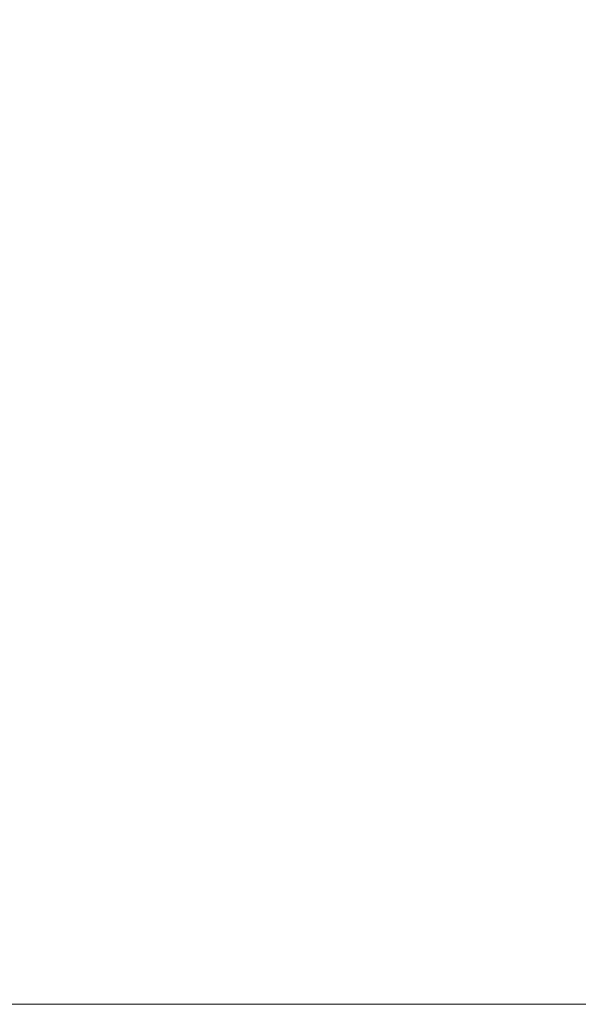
# Model space of a CAD drawing. Header units: centimetres. Extents: x -25.9 to 27.4, y -28.2 to -26.4.
# Tile 190 of 199: x 27.29148 to 27.30003, y -26.46 to -26.44494. Entities that reach past the tile are written whole.
import ezdxf

# ---------------------------------------------------------------- set-up
doc = ezdxf.new("R2010")
doc.units = ezdxf.units.CM
doc.header["$LTSCALE"] = 2.54
doc.layers.add('Lucido design-1', color=7, linetype='Continuous')

# ---------------------------------------------------------------- blocks, each defined once
blk = doc.blocks.new('Gruppo-4-1')
at = {"color": 7, "linetype": 'Continuous', "lineweight": 9}
for points, invisible_edges in [([(27.291017, -26.444191, 540.516815), (27.29167, -26.445037, 540.516815), (27.294985, -26.442585, 540.515649), (27.294225, -26.441601, 540.515649)], 15), ([(27.295221, -26.442411, 539.724508), (27.295946, -26.443436, 539.724508), (27.292742, -26.445601, 539.723396), (27.292112, -26.44471, 539.723396)], 15), ([(27.296377, -26.444645, 540.515649), (27.297006, -26.445717, 540.515649), (27.300553, -26.443736, 540.514309), (27.299837, -26.442515, 540.514309)], 15), ([(27.299882, -26.442486, 539.725777), (27.3006, -26.443709, 539.725777), (27.297262, -26.445574, 539.724508), (27.296627, -26.444491, 539.724508)], 15), ([(27.29167, -26.445037, 540.516815), (27.292287, -26.445909, 540.516815), (27.295703, -26.4436, 540.515649), (27.294985, -26.442585, 540.515649)], 15), ([(27.295946, -26.443436, 539.724508), (27.296627, -26.444491, 539.724508), (27.293334, -26.446518, 539.723396), (27.292742, -26.445601, 539.723396)], 15), ([(27.292287, -26.445909, 540.516815), (27.292867, -26.446806, 540.516815), (27.296377, -26.444645, 540.515649), (27.295703, -26.4436, 540.515649)], 15), ([(27.297006, -26.445717, 540.515649), (27.29759, -26.446815, 540.515649), (27.301217, -26.444986, 540.514309), (27.300553, -26.443736, 540.514309)], 15), ([(27.3006, -26.443709, 539.725777), (27.301265, -26.444962, 539.725777), (27.297851, -26.446683, 539.724508), (27.297262, -26.445574, 539.724508)], 15), ([(27.291445, -26.443846, 539.723396), (27.292112, -26.44471, 539.723396), (27.288974, -26.447031, 539.722441), (27.288408, -26.446298, 539.722441)], 15), ([(27.287769, -26.446814, 540.517806), (27.288314, -26.447519, 540.517806), (27.29167, -26.445037, 540.516815), (27.291017, -26.444191, 540.516815)], 15), ([(27.296627, -26.444491, 539.724508), (27.297262, -26.445574, 539.724508), (27.293887, -26.44746, 539.723396), (27.293334, -26.446518, 539.723396)], 15), ([(27.292867, -26.446806, 540.516815), (27.293407, -26.447728, 540.516815), (27.297006, -26.445717, 540.515649), (27.296377, -26.444645, 540.515649)], 15), ([(27.292112, -26.44471, 539.723396), (27.292742, -26.445601, 539.723396), (27.289508, -26.447787, 539.722441), (27.288974, -26.447031, 539.722441)], 15), ([(27.301265, -26.444962, 539.725777), (27.301877, -26.446241, 539.725777), (27.298393, -26.447816, 539.724508), (27.297851, -26.446683, 539.724508)], 15), ([(27.288314, -26.447519, 540.517806), (27.288828, -26.448247, 540.517806), (27.292287, -26.445909, 540.516815), (27.29167, -26.445037, 540.516815)], 15), ([(27.29759, -26.446815, 540.515649), (27.298126, -26.447937, 540.515649), (27.301828, -26.446263, 540.514309), (27.301217, -26.444986, 540.514309)], 15), ([(27.292742, -26.445601, 539.723396), (27.293334, -26.446518, 539.723396), (27.29001, -26.448565, 539.722441), (27.289508, -26.447787, 539.722441)], 15), ([(27.297262, -26.445574, 539.724508), (27.297851, -26.446683, 539.724508), (27.294399, -26.448424, 539.723396), (27.293887, -26.44746, 539.723396)], 15), ([(27.293407, -26.447728, 540.516815), (27.293908, -26.448671, 540.516815), (27.29759, -26.446815, 540.515649), (27.297006, -26.445717, 540.515649)], 15), ([(27.288828, -26.448247, 540.517806), (27.289311, -26.448995, 540.517806), (27.292867, -26.446806, 540.516815), (27.292287, -26.445909, 540.516815)], 15), ([(27.298126, -26.447937, 540.515649), (27.298613, -26.44908, 540.515649), (27.302383, -26.447565, 540.514309), (27.301828, -26.446263, 540.514309)], 15), ([(27.301877, -26.446241, 539.725777), (27.302433, -26.447545, 539.725777), (27.298886, -26.448971, 539.724508), (27.298393, -26.447816, 539.724508)], 15), ([(27.293334, -26.446518, 539.723396), (27.293887, -26.44746, 539.723396), (27.290479, -26.449363, 539.722441), (27.29001, -26.448565, 539.722441)], 15), ([(27.297851, -26.446683, 539.724508), (27.298393, -26.447816, 539.724508), (27.294869, -26.449409, 539.723396), (27.294399, -26.448424, 539.723396)], 15), ([(27.289311, -26.448995, 540.517806), (27.289762, -26.449764, 540.517806), (27.293407, -26.447728, 540.516815), (27.292867, -26.446806, 540.516815)], 15), ([(27.293908, -26.448671, 540.516815), (27.294369, -26.449635, 540.516815), (27.298126, -26.447937, 540.515649), (27.29759, -26.446815, 540.515649)], 15), ([(27.293887, -26.44746, 539.723396), (27.294399, -26.448424, 539.723396), (27.290913, -26.450181, 539.722441), (27.290479, -26.449363, 539.722441)], 15), ([(27.298613, -26.44908, 540.515649), (27.299052, -26.450243, 540.515649), (27.302883, -26.44889, 540.514309), (27.302383, -26.447565, 540.514309)], 15), ([(27.302433, -26.447545, 539.725777), (27.302934, -26.448872, 539.725777), (27.299329, -26.450146, 539.724508), (27.298886, -26.448971, 539.724508)], 15), ([(27.289762, -26.449764, 540.517806), (27.29018, -26.450551, 540.517806), (27.293908, -26.448671, 540.516815), (27.293407, -26.447728, 540.516815)], 15), ([(27.298393, -26.447816, 539.724508), (27.298886, -26.448971, 539.724508), (27.295298, -26.450413, 539.723396), (27.294869, -26.449409, 539.723396)], 15), ([(27.294369, -26.449635, 540.516815), (27.294788, -26.450617, 540.516815), (27.298613, -26.44908, 540.515649), (27.298126, -26.447937, 540.515649)], 15), ([(27.294399, -26.448424, 539.723396), (27.294869, -26.449409, 539.723396), (27.291313, -26.451016, 539.722441), (27.290913, -26.450181, 539.722441)], 15), ([(27.29018, -26.450551, 540.517806), (27.290564, -26.451355, 540.517806), (27.294369, -26.449635, 540.516815), (27.293908, -26.448671, 540.516815)], 15), ([(27.302934, -26.448872, 539.725777), (27.303378, -26.450219, 539.725777), (27.299722, -26.451338, 539.724508), (27.299329, -26.450146, 539.724508)], 15), ([(27.298886, -26.448971, 539.724508), (27.299329, -26.450146, 539.724508), (27.295683, -26.451434, 539.723396), (27.295298, -26.450413, 539.723396)], 15), ([(27.299052, -26.450243, 540.515649), (27.299442, -26.451424, 540.515649), (27.303326, -26.450234, 540.514309), (27.302883, -26.44889, 540.514309)], 15), ([(27.294788, -26.450617, 540.516815), (27.295165, -26.451617, 540.516815), (27.299052, -26.450243, 540.515649), (27.298613, -26.44908, 540.515649)], 15), ([(27.294869, -26.449409, 539.723396), (27.295298, -26.450413, 539.723396), (27.291676, -26.451868, 539.722441), (27.291313, -26.451016, 539.722441)], 15), ([(27.290564, -26.451355, 540.517806), (27.290914, -26.452174, 540.517806), (27.294788, -26.450617, 540.516815), (27.294369, -26.449635, 540.516815)], 15), ([(27.299329, -26.450146, 539.724508), (27.299722, -26.451338, 539.724508), (27.296025, -26.452471, 539.723396), (27.295683, -26.451434, 539.723396)], 15), ([(27.299442, -26.451424, 540.515649), (27.29978, -26.45262, 540.515649), (27.303712, -26.451597, 540.514309), (27.303326, -26.450234, 540.514309)], 15), ([(27.303378, -26.450219, 539.725777), (27.303764, -26.451583, 539.725777), (27.300064, -26.452546, 539.724508), (27.299722, -26.451338, 539.724508)], 15), ([(27.295165, -26.451617, 540.516815), (27.2955, -26.452631, 540.516815), (27.299442, -26.451424, 540.515649), (27.299052, -26.450243, 540.515649)], 15), ([(27.295298, -26.450413, 539.723396), (27.295683, -26.451434, 539.723396), (27.292003, -26.452734, 539.722441), (27.291676, -26.451868, 539.722441)], 15), ([(27.290914, -26.452174, 540.517806), (27.291228, -26.453008, 540.517806), (27.295165, -26.451617, 540.516815), (27.294788, -26.450617, 540.516815)], 15), ([(27.291313, -26.451016, 539.722441), (27.291676, -26.451868, 539.722441), (27.288026, -26.453335, 539.721644), (27.287728, -26.452637, 539.721644)], 15), ([(27.295683, -26.451434, 539.723396), (27.296025, -26.452471, 539.723396), (27.292293, -26.453614, 539.722441), (27.292003, -26.452734, 539.722441)], 15), ([(27.2955, -26.452631, 540.516815), (27.295791, -26.453659, 540.516815), (27.29978, -26.45262, 540.515649), (27.299442, -26.451424, 540.515649)], 15), ([(27.299722, -26.451338, 539.724508), (27.300064, -26.452546, 539.724508), (27.296322, -26.453521, 539.723396), (27.296025, -26.452471, 539.723396)], 15), ([(27.291228, -26.453008, 540.517806), (27.291507, -26.453854, 540.517806), (27.2955, -26.452631, 540.516815), (27.295165, -26.451617, 540.516815)], 15), ([(27.29978, -26.45262, 540.515649), (27.300068, -26.45383, 540.515649), (27.30404, -26.452974, 540.514309), (27.303712, -26.451597, 540.514309)], 15), ([(27.291676, -26.451868, 539.722441), (27.292003, -26.452734, 539.722441), (27.288294, -26.454045, 539.721644), (27.288026, -26.453335, 539.721644)], 15), ([(27.296025, -26.452471, 539.723396), (27.296322, -26.453521, 539.723396), (27.292545, -26.454504, 539.722441), (27.292293, -26.453614, 539.722441)], 15), ([(27.291507, -26.453854, 540.517806), (27.29175, -26.454711, 540.517806), (27.295791, -26.453659, 540.516815), (27.2955, -26.452631, 540.516815)], 15), ([(27.295791, -26.453659, 540.516815), (27.296038, -26.454698, 540.516815), (27.300068, -26.45383, 540.515649), (27.29978, -26.45262, 540.515649)], 15), ([(27.300064, -26.452546, 539.724508), (27.300355, -26.453768, 539.724508), (27.296575, -26.454583, 539.723396), (27.296322, -26.453521, 539.723396)], 15), ([(27.292003, -26.452734, 539.722441), (27.292293, -26.453614, 539.722441), (27.288531, -26.454765, 539.721644), (27.288294, -26.454045, 539.721644)], 15), ([(27.287249, -26.454414, 540.518618), (27.287472, -26.45509, 540.518618), (27.291507, -26.453854, 540.517806), (27.291228, -26.453008, 540.517806)], 15), ([(27.296322, -26.453521, 539.723396), (27.296575, -26.454583, 539.723396), (27.292759, -26.455405, 539.722441), (27.292545, -26.454504, 539.722441)], 15), ([(27.292293, -26.453614, 539.722441), (27.292545, -26.454504, 539.722441), (27.288738, -26.455496, 539.721644), (27.288531, -26.454765, 539.721644)], 15), ([(27.29175, -26.454711, 540.517806), (27.291956, -26.455578, 540.517806), (27.296038, -26.454698, 540.516815), (27.295791, -26.453659, 540.516815)], 15), ([(27.296038, -26.454698, 540.516815), (27.296241, -26.455747, 540.516815), (27.300304, -26.455051, 540.515649), (27.300068, -26.45383, 540.515649)], 15), ([(27.300355, -26.453768, 539.724508), (27.300593, -26.455001, 539.724508), (27.296782, -26.455654, 539.723396), (27.296575, -26.454583, 539.723396)], 15), ([(27.287472, -26.45509, 540.518618), (27.287666, -26.455775, 540.518618), (27.29175, -26.454711, 540.517806), (27.291507, -26.453854, 540.517806)], 15), ([(27.292545, -26.454504, 539.722441), (27.292759, -26.455405, 539.722441), (27.288914, -26.456234, 539.721644), (27.288738, -26.455496, 539.721644)], 15), ([(27.296575, -26.454583, 539.723396), (27.296782, -26.455654, 539.723396), (27.292935, -26.456314, 539.722441), (27.292759, -26.455405, 539.722441)], 15), ([(27.287666, -26.455775, 540.518618), (27.28783, -26.456467, 540.518618), (27.291956, -26.455578, 540.517806), (27.29175, -26.454711, 540.517806)], 15), ([(27.291956, -26.455578, 540.517806), (27.292125, -26.456453, 540.517806), (27.296241, -26.455747, 540.516815), (27.296038, -26.454698, 540.516815)], 15), ([(27.296241, -26.455747, 540.516815), (27.296399, -26.456804, 540.516815), (27.300488, -26.45628, 540.515649), (27.300304, -26.455051, 540.515649)], 15), ([(27.300593, -26.455001, 539.724508), (27.300779, -26.456243, 539.724508), (27.296944, -26.456734, 539.723396), (27.296782, -26.455654, 539.723396)], 15), ([(27.292759, -26.455405, 539.722441), (27.292935, -26.456314, 539.722441), (27.289058, -26.456979, 539.721644), (27.288914, -26.456234, 539.721644)], 15), ([(27.28783, -26.456467, 540.518618), (27.287965, -26.457166, 540.518618), (27.292125, -26.456453, 540.517806), (27.291956, -26.455578, 540.517806)], 15), ([(27.296782, -26.455654, 539.723396), (27.296944, -26.456734, 539.723396), (27.293072, -26.45723, 539.722441), (27.292935, -26.456314, 539.722441)], 15), ([(27.292125, -26.456453, 540.517806), (27.292257, -26.457334, 540.517806), (27.296399, -26.456804, 540.516815), (27.296241, -26.455747, 540.516815)], 15), ([(27.300779, -26.456243, 539.724508), (27.300912, -26.457491, 539.724508), (27.297059, -26.457819, 539.723396), (27.296944, -26.456734, 539.723396)], 15), ([(27.292935, -26.456314, 539.722441), (27.293072, -26.45723, 539.722441), (27.28917, -26.457729, 539.721644), (27.289058, -26.456979, 539.721644)], 15), ([(27.296399, -26.456804, 540.516815), (27.296512, -26.457866, 540.516815), (27.30062, -26.457516, 540.515649), (27.300488, -26.45628, 540.515649)], 15), ([(27.287965, -26.457166, 540.518618), (27.288071, -26.45787, 540.518618), (27.292257, -26.457334, 540.517806), (27.292125, -26.456453, 540.517806)], 15), ([(27.292257, -26.457334, 540.517806), (27.292352, -26.45822, 540.517806), (27.296512, -26.457866, 540.516815), (27.296399, -26.456804, 540.516815)], 15), ([(27.296944, -26.456734, 539.723396), (27.297059, -26.457819, 539.723396), (27.29317, -26.45815, 539.722441), (27.293072, -26.45723, 539.722441)], 15), ([(27.293072, -26.45723, 539.722441), (27.29317, -26.45815, 539.722441), (27.289251, -26.458484, 539.721644), (27.28917, -26.457729, 539.721644)], 15), ([(27.288071, -26.45787, 540.518618), (27.288146, -26.458578, 540.518618), (27.292352, -26.45822, 540.517806), (27.292257, -26.457334, 540.517806)], 15), ([(27.296512, -26.457866, 540.516815), (27.29658, -26.458932, 540.516815), (27.300699, -26.458757, 540.515649), (27.30062, -26.457516, 540.515649)], 15), ([(27.300912, -26.457491, 539.724508), (27.300992, -26.458745, 539.724508), (27.297129, -26.458909, 539.723396), (27.297059, -26.457819, 539.723396)], 15), ([(27.292352, -26.45822, 540.517806), (27.292408, -26.459109, 540.517806), (27.29658, -26.458932, 540.516815), (27.296512, -26.457866, 540.516815)], 15), ([(27.297059, -26.457819, 539.723396), (27.297129, -26.458909, 539.723396), (27.293229, -26.459074, 539.722441), (27.29317, -26.45815, 539.722441)], 15), ([(27.29317, -26.45815, 539.722441), (27.293229, -26.459074, 539.722441), (27.289299, -26.459241, 539.721644), (27.289251, -26.458484, 539.721644)], 15), ([(27.288146, -26.458578, 540.518618), (27.288191, -26.459288, 540.518618), (27.292408, -26.459109, 540.517806), (27.292352, -26.45822, 540.517806)], 15), ([(27.297149, -26.46, 540.516661), (27.300725, -26.46, 540.515649), (27.300699, -26.458757, 540.515649), (27.29658, -26.458932, 540.516815)], 14), ([(27.300992, -26.458745, 539.724508), (27.301019, -26.46, 539.724508), (27.297152, -26.46, 539.723396), (27.297129, -26.458909, 539.723396)], 13), ([(27.293245, -26.46, 540.517612), (27.296603, -26.46, 540.516815), (27.29658, -26.458932, 540.516815), (27.292408, -26.459109, 540.517806)], 14), ([(27.297129, -26.458909, 539.723396), (27.297152, -26.46, 539.723396), (27.293249, -26.46, 539.722441), (27.293229, -26.459074, 539.722441)], 13), ([(27.29658, -26.458932, 540.516815), (27.296603, -26.46, 540.516815), (27.297149, -26.46, 540.516661)], 9), ([(27.289312, -26.46, 540.518405), (27.292427, -26.46, 540.517806), (27.292408, -26.459109, 540.517806), (27.288191, -26.459288, 540.518618)], 14), ([(27.293229, -26.459074, 539.722441), (27.293249, -26.46, 539.722441), (27.289315, -26.46, 539.721644), (27.289299, -26.459241, 539.721644)], 13), ([(27.292408, -26.459109, 540.517806), (27.292427, -26.46, 540.517806), (27.293245, -26.46, 540.517612)], 9), ([(27.292427, -26.46, 540.517806), (27.289312, -26.46, 540.518405), (27.289312, -28.06, 540.518405), (27.292427, -28.06, 540.517806)], 10), ([(27.293249, -26.46, 539.722441), (27.293249, -28.06, 539.722441), (27.289315, -28.06, 539.721644), (27.289315, -26.46, 539.721644)], 5), ([(27.292427, -28.06, 540.517806), (27.293245, -28.06, 540.517612), (27.293245, -26.46, 540.517612), (27.292427, -26.46, 540.517806)], 10), ([(27.296603, -26.46, 540.516815), (27.293245, -26.46, 540.517612), (27.293245, -28.06, 540.517612), (27.296603, -28.06, 540.516815)], 10), ([(27.297152, -26.46, 539.723396), (27.297152, -28.06, 539.723396), (27.293249, -28.06, 539.722441), (27.293249, -26.46, 539.722441)], 5), ([(27.296603, -28.06, 540.516815), (27.297149, -28.06, 540.516661), (27.297149, -26.46, 540.516661), (27.296603, -26.46, 540.516815)], 10), ([(27.300725, -26.46, 540.515649), (27.297149, -26.46, 540.516661), (27.297149, -28.06, 540.516661), (27.300725, -28.06, 540.515649)], 10), ([(27.301019, -26.46, 539.724508), (27.301019, -28.06, 539.724508), (27.297152, -28.06, 539.723396), (27.297152, -26.46, 539.723396)], 5)]:
    blk.add_3dface(points, dxfattribs=dict(at, invisible_edges=invisible_edges))

msp = doc.modelspace()

# ---------------------------------------------------------------- block references
at = {"layer": 'Lucido design-1', "color": 7}
msp.add_blockref('Gruppo-4-1', (0, 0), dxfattribs=at)

doc.saveas('drawing.dxf')
